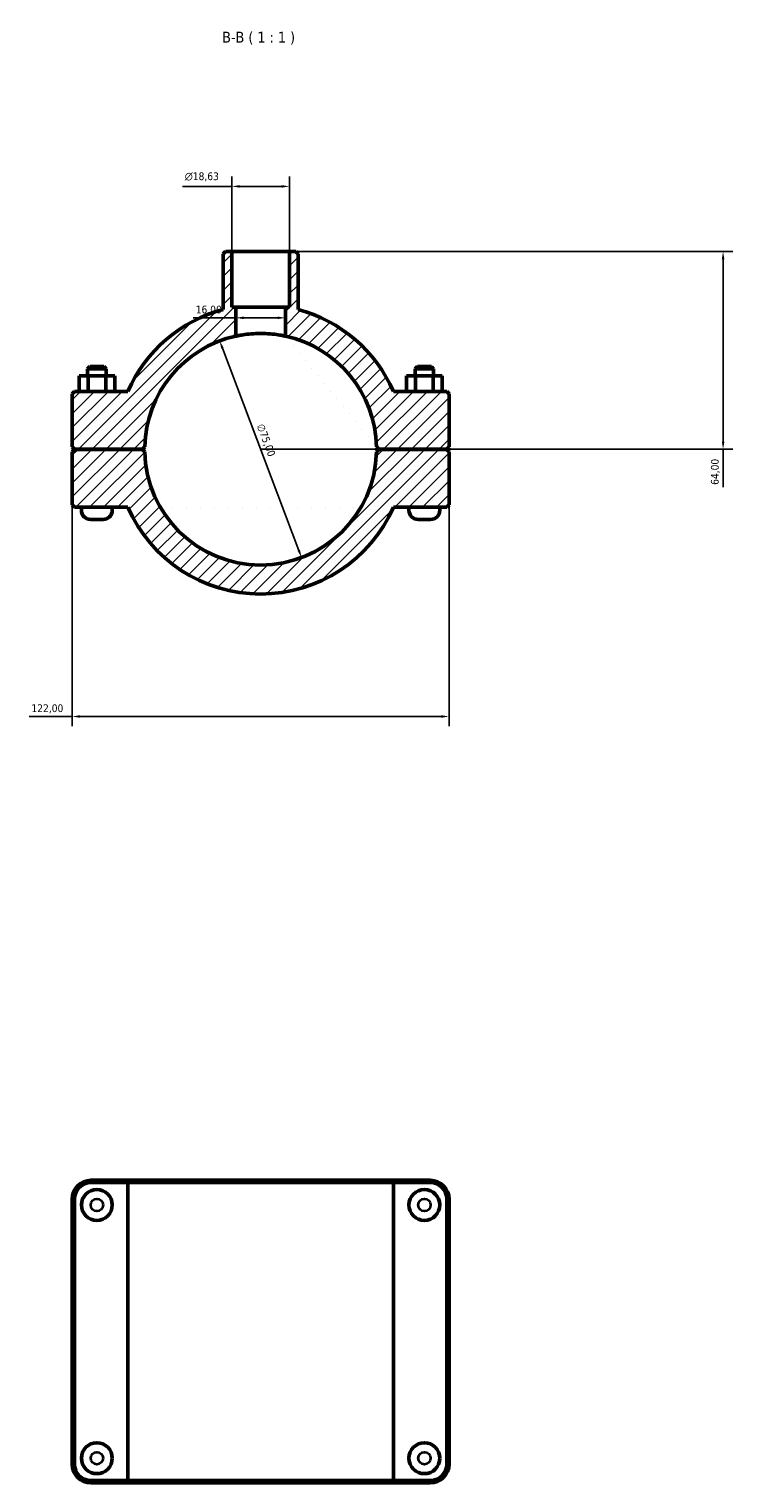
# Model space of a CAD drawing. Header units: millimetres. Extents: x 0 to 1138, y -16 to 1083.
# Tile 4 of 6: x 352 to 579, y 612 to 1083. Entities that reach past the tile are written whole.
import ezdxf

# ---------------------------------------------------------------- set-up
doc = ezdxf.new("R2010")
doc.units = ezdxf.units.MM
for name, color, linetype, lineweight in [('Dimension (ISO)', 7, 'Continuous', 25), ('Hatch (ISO)', 7, 'Continuous', 18), ('Symbol (ISO)', 7, 'Continuous', 25), ('Visible (ISO)', 7, 'Continuous', 50), ('Visible Narrow (ISO)', 7, 'Continuous', 35)]:
    doc.layers.add(name, color=color, linetype=linetype, lineweight=lineweight)
doc.styles.add('Label Text (ISO)', font='tahoma.ttf')
doc.styles.add('Note Text (ISO)', font='tahoma.ttf')
doc.dimstyles.new('Default (ISO)', dxfattribs={"dimtxt": 2.5, "dimasz": 2.5, "dimexe": 3.175, "dimexo": 0, "dimgap": 0.762, "dimtad": 1, "dimrnd": 1e-08, "dimzin": 0, "dimtxsty": 'Note Text (ISO)', "dimcen": 0.09, "dimdle": 10, "dimclrd": 256, "dimclre": 256, "dimclrt": 232, "dimazin": 0, "dimtfac": 1.40208, "dimtmove": 0, "dimatfit": 3, "dimfxl": 1, "dimtolj": 1, "dimtzin": 0, "dimlwd": -1, "dimlwe": -1, "dimarcsym": 0})

# ---------------------------------------------------------------- blocks, each defined once
blk = doc.blocks.new('*D11')
at = {"layer": 'Defpoints', "color": 0, "transparency": 16777216}
for p in [(413.29, 981.81), (439.77, 911.64)]:
    blk.add_point(p, dxfattribs=at)
at = {"layer": 'Dimension (ISO)', "transparency": 16777216}
blk.add_line((438.89, 913.98), (414.17, 979.47), dxfattribs=at)
blk.add_arc((426.53, 946.72), 37.5, 77.6822, 115.5315, dxfattribs=at)
for points in [[(414.56, 979.61), (413.78, 979.32), (413.29, 981.81)], [(439.28, 914.13), (438.5, 913.83), (439.77, 911.64)]]:
    blk.add_solid(points, dxfattribs=at)
at = {"layer": 'Dimension (ISO)', "color": 232, "true_color": 0xca0064, "transparency": 16777216, "insert": (427.56, 955.26), "char_height": 2.5, "attachment_point": 1, "rotation": 290.6804, "style": 'Note Text (ISO)'}
blk.add_mtext('\\A1;∅75,00', dxfattribs=at)
blk = doc.blocks.new('*D12')
at = {"layer": 'Defpoints', "color": 0, "transparency": 16777216}
for p in [(435.85, 1010.72), (426.53, 946.72), (576.2, 946.72)]:
    blk.add_point(p, dxfattribs=at)
at = {"layer": 'Dimension (ISO)', "transparency": 16777216}
for p, q in [((435.85, 1010.72), (579.38, 1010.72)), ((576.2, 1008.22), (576.2, 949.22)), ((426.53, 946.72), (579.38, 946.72)), ((576.2, 946.72), (576.2, 934.43))]:
    blk.add_line(p, q, dxfattribs=at)
for points in [[(575.78, 1008.22), (576.62, 1008.22), (576.2, 1010.72)], [(575.78, 949.22), (576.62, 949.22), (576.2, 946.72)]]:
    blk.add_solid(points, dxfattribs=at)
at = {"layer": 'Dimension (ISO)', "color": 232, "true_color": 0xca0064, "transparency": 16777216, "insert": (572.27, 935.19), "char_height": 2.5, "attachment_point": 1, "rotation": 90, "style": 'Note Text (ISO)'}
blk.add_mtext('\\A1;64,00', dxfattribs=at)
blk = doc.blocks.new('*D13')
at = {"layer": 'Defpoints', "color": 0, "transparency": 16777216}
for p in [(365.53, 928.72), (487.53, 928.72), (365.53, 860.18)]:
    blk.add_point(p, dxfattribs=at)
at = {"layer": 'Dimension (ISO)', "transparency": 16777216}
for p, q in [((365.53, 928.72), (365.53, 857.01)), ((487.53, 928.72), (487.53, 857.01)), ((365.53, 860.18), (351.6, 860.18)), ((485.03, 860.18), (368.03, 860.18))]:
    blk.add_line(p, q, dxfattribs=at)
for points in [[(368.03, 860.6), (368.03, 859.77), (365.53, 860.18)], [(485.03, 860.6), (485.03, 859.77), (487.53, 860.18)]]:
    blk.add_solid(points, dxfattribs=at)
at = {"layer": 'Dimension (ISO)', "color": 232, "true_color": 0xca0064, "transparency": 16777216, "insert": (352.36, 864.12), "char_height": 2.5, "attachment_point": 1, "style": 'Note Text (ISO)'}
blk.add_mtext('\\A1;122,00', dxfattribs=at)
blk = doc.blocks.new('*D14')
at = {"layer": 'Defpoints', "color": 0, "transparency": 16777216}
for p in [(418.53, 989.28), (418.53, 989.28), (434.53, 989.28)]:
    blk.add_point(p, dxfattribs=at)
at = {"layer": 'Dimension (ISO)', "transparency": 16777216}
for p, q in [((418.53, 989.28), (404.75, 989.28)), ((432.03, 989.28), (421.03, 989.28))]:
    blk.add_line(p, q, dxfattribs=at)
for points in [[(421.03, 989.7), (421.03, 988.87), (418.53, 989.28)], [(432.03, 989.7), (432.03, 988.87), (434.53, 989.28)]]:
    blk.add_solid(points, dxfattribs=at)
at = {"layer": 'Dimension (ISO)', "color": 232, "true_color": 0xca0064, "transparency": 16777216, "insert": (405.52, 993.22), "char_height": 2.5, "attachment_point": 1, "style": 'Note Text (ISO)'}
blk.add_mtext('\\A1;16,00', dxfattribs=at)
blk = doc.blocks.new('*D15')
at = {"layer": 'Defpoints', "color": 0, "transparency": 16777216}
for p in [(417.22, 1031.84), (417.22, 1010.72), (435.85, 1010.72)]:
    blk.add_point(p, dxfattribs=at)
at = {"layer": 'Dimension (ISO)', "transparency": 16777216}
for p, q in [((417.22, 1031.84), (401.23, 1031.84)), ((417.22, 1010.72), (417.22, 1035.02)), ((433.35, 1031.84), (419.72, 1031.84)), ((435.85, 1010.72), (435.85, 1035.02))]:
    blk.add_line(p, q, dxfattribs=at)
for points in [[(419.72, 1032.26), (419.72, 1031.43), (417.22, 1031.84)], [(433.35, 1032.26), (433.35, 1031.43), (435.85, 1031.84)]]:
    blk.add_solid(points, dxfattribs=at)
at = {"layer": 'Dimension (ISO)', "color": 232, "true_color": 0xca0064, "transparency": 16777216, "insert": (401.99, 1036.37), "char_height": 2.5, "attachment_point": 1, "style": 'Note Text (ISO)'}
blk.add_mtext('\\A1;\\fAIGDT|b0|i0;\\H2.5000;\\ln\\fTahoma|b0|i0;\\H2.5000;18,63', dxfattribs=at)

msp = doc.modelspace()

# ---------------------------------------------------------------- hatches: boundary and pattern name
at = {"layer": 'Hatch (ISO)'}
h = msp.add_hatch(dxfattribs=at)
h.set_pattern_fill('ANSI31', color=256, scale=25.4, style=0)
h.set_pattern_definition([(45, (0, 0), (-2.245064, 2.245064), [])])
edge = h.paths.add_edge_path()
edge.add_ellipse((426.531, 946.723), major_axis=(37.491, -0.8), ratio=1, start_angle=182.44466, end_angle=360)
edge.add_line((464.023, 945.923), (464.781, 946.673))
edge.add_line((464.781, 946.673), (486.781, 946.673))
edge.add_line((486.781, 946.673), (487.531, 945.923))
edge.add_line((487.531, 945.923), (487.531, 928.723))
edge.add_line((487.531, 928.723), (486.781, 927.973))
edge.add_line((486.781, 927.973), (469.493, 927.973))
edge.add_ellipse((426.531, 946.723), major_axis=(-42.962, -18.75), ratio=1, start_angle=0, end_angle=132.84364, ccw=False)
edge.add_line((383.57, 927.973), (366.281, 927.973))
edge.add_line((366.281, 927.973), (365.531, 928.723))
edge.add_line((365.531, 928.723), (365.531, 945.923))
edge.add_line((365.531, 945.923), (366.281, 946.673))
edge.add_line((366.281, 946.673), (388.281, 946.673))
edge.add_line((388.281, 946.673), (389.04, 945.923))
edge = h.paths.add_edge_path()
edge.add_line((438.641, 1009.973), (437.891, 1010.723))
edge.add_line((437.891, 1010.723), (435.847, 1010.723))
edge.add_line((435.847, 1010.723), (435.847, 992.723))
edge.add_line((435.847, 992.723), (434.531, 992.723))
edge.add_line((434.531, 992.723), (434.531, 983.359))
edge.add_ellipse((426.531, 946.723), major_axis=(8, 36.637), ratio=1, start_angle=283.5401, end_angle=360, ccw=False)
edge.add_line((464.023, 947.523), (464.781, 946.773))
edge.add_line((464.781, 946.773), (486.781, 946.773))
edge.add_line((486.781, 946.773), (487.531, 947.523))
edge.add_line((487.531, 947.523), (487.531, 964.723))
edge.add_line((487.531, 964.723), (486.781, 965.473))
edge.add_line((486.781, 965.473), (469.493, 965.473))
edge.add_ellipse((426.531, 946.723), major_axis=(42.962, 18.75), ratio=1, start_angle=0, end_angle=51.44965)
edge.add_line((438.641, 992.006), (438.641, 1009.973))
edge = h.paths.add_edge_path()
edge.add_line((415.171, 1010.723), (414.421, 1009.973))
edge.add_line((414.421, 1009.973), (414.421, 992.006))
edge.add_ellipse((426.531, 946.723), major_axis=(-12.11, 45.284), ratio=1, start_angle=0, end_angle=51.44965)
edge.add_line((383.57, 965.473), (366.281, 965.473))
edge.add_line((366.281, 965.473), (365.531, 964.723))
edge.add_line((365.531, 964.723), (365.531, 947.523))
edge.add_line((365.531, 947.523), (366.281, 946.773))
edge.add_line((366.281, 946.773), (388.281, 946.773))
edge.add_line((388.281, 946.773), (389.04, 947.523))
edge.add_ellipse((426.531, 946.723), major_axis=(-37.491, 0.8), ratio=1, start_angle=283.5401, end_angle=360, ccw=False)
edge.add_line((418.531, 983.359), (418.531, 992.723))
edge.add_line((418.531, 992.723), (417.216, 992.723))
edge.add_line((417.216, 992.723), (417.216, 1010.723))
edge.add_line((417.216, 1010.723), (415.171, 1010.723))

# ---------------------------------------------------------------- linework, layer by layer
at = {"layer": 'Visible (ISO)'}
for p, q in [((415.171, 1010.723), (414.421, 1009.973)), ((414.421, 1009.973), (414.421, 992.006)), ((417.216, 1010.723), (415.171, 1010.723)), ((417.216, 992.723), (417.216, 1010.723)), ((417.216, 1010.723), (435.847, 1010.723)), ((437.891, 1010.723), (435.847, 1010.723)), ((435.847, 1010.723), (435.847, 992.723)), ((438.641, 1009.973), (437.891, 1010.723)), ((438.641, 992.006), (438.641, 1009.973)), ((418.531, 992.723), (417.216, 992.723)), ((418.531, 983.359), (418.531, 992.723)), ((418.531, 992.723), (434.531, 992.723)), ((435.847, 992.723), (434.531, 992.723)), ((434.531, 992.723), (434.531, 983.359)), ((367.758, 970.473), (370.671, 970.473)), ((367.758, 965.473), (367.758, 970.473)), ((371.281, 973.473), (370.531, 972.723)), ((376.531, 972.723), (370.531, 972.723)), ((370.531, 970.473), (370.531, 972.723)), ((370.671, 970.473), (376.445, 970.473)), ((370.671, 965.473), (370.671, 970.473)), ((371.281, 973.473), (375.781, 973.473)), ((375.781, 973.473), (376.531, 972.723)), ((376.445, 970.473), (379.305, 970.473)), ((376.445, 965.473), (376.445, 970.473)), ((376.531, 970.473), (376.531, 972.723)), ((379.305, 965.473), (379.305, 970.473)), ((476.618, 970.473), (473.758, 970.473)), ((473.758, 965.473), (473.758, 970.473)), ((477.281, 973.473), (476.531, 972.723)), ((476.531, 972.723), (482.531, 972.723)), ((476.531, 972.723), (476.531, 970.473)), ((476.618, 965.473), (476.618, 970.473)), ((482.391, 970.473), (476.618, 970.473)), ((481.781, 973.473), (477.281, 973.473)), ((481.781, 973.473), (482.531, 972.723)), ((482.391, 965.473), (482.391, 970.473)), ((485.305, 970.473), (482.391, 970.473)), ((482.531, 972.723), (482.531, 970.473)), ((485.305, 965.473), (485.305, 970.473)), ((366.281, 965.473), (365.531, 964.723)), ((383.57, 965.473), (366.281, 965.473)), ((486.781, 965.473), (469.493, 965.473)), ((487.531, 964.723), (486.781, 965.473)), ((365.531, 964.723), (365.531, 947.523)), ((487.531, 947.523), (487.531, 964.723)), ((365.531, 947.523), (366.281, 946.773)), ((366.281, 946.673), (365.531, 945.923)), ((366.281, 946.773), (388.281, 946.773)), ((388.281, 946.673), (366.281, 946.673)), ((368.531, 946.673), (368.531, 946.773)), ((378.531, 946.673), (378.531, 946.773)), ((388.281, 946.773), (389.04, 947.523)), ((389.04, 945.923), (388.281, 946.673)), ((464.023, 947.523), (464.781, 946.773)), ((464.781, 946.673), (464.023, 945.923)), ((464.781, 946.773), (486.781, 946.773)), ((486.781, 946.673), (464.781, 946.673)), ((474.531, 946.773), (474.531, 946.673)), ((484.531, 946.773), (484.531, 946.673)), ((486.781, 946.773), (487.531, 947.523)), ((487.531, 945.923), (486.781, 946.673)), ((365.531, 945.923), (365.531, 928.723)), ((487.531, 928.723), (487.531, 945.923)), ((365.531, 928.723), (366.281, 927.973)), ((366.281, 927.973), (383.57, 927.973)), ((368.531, 926.973), (368.531, 927.973)), ((378.531, 926.973), (378.531, 927.973)), ((469.493, 927.973), (486.781, 927.973)), ((474.531, 927.973), (474.531, 926.973)), ((484.531, 927.973), (484.531, 926.973)), ((486.781, 927.973), (487.531, 928.723)), ((375.531, 923.973), (371.531, 923.973)), ((477.531, 923.973), (481.531, 923.973)), ((384.063, 710.001), (371.631, 710.001)), ((371.631, 709.251), (383.57, 709.251)), ((469.493, 709.251), (383.57, 709.251)), ((383.57, 612.751), (383.57, 709.251)), ((384.063, 710.001), (468.999, 710.001)), ((481.431, 710.001), (468.999, 710.001)), ((469.493, 709.251), (481.431, 709.251)), ((469.493, 612.751), (469.493, 709.251)), ((365.531, 703.901), (365.531, 618.101)), ((366.281, 618.101), (366.281, 703.901)), ((486.781, 703.901), (486.781, 618.101)), ((487.531, 618.101), (487.531, 703.901)), ((383.57, 612.751), (371.631, 612.751)), ((383.57, 612.751), (469.493, 612.751)), ((481.431, 612.751), (469.493, 612.751)), ((371.631, 612.001), (384.063, 612.001)), ((468.999, 612.001), (384.063, 612.001)), ((468.999, 612.001), (481.431, 612.001))]:
    msp.add_line(p, q, dxfattribs=at)
for centre in [(373.531, 702.001), (479.531, 702.001), (373.531, 620.001), (479.531, 620.001)]:
    msp.add_circle(centre, 5, dxfattribs=at)
for centre, radius, start, end in [((426.531, 946.723), 46.875, 104.97217, 156.42182), ((426.531, 946.723), 46.875, 23.57818, 75.02783), ((426.531, 946.723), 37.5, 102.31777, 178.77767), ((426.531, 946.723), 37.5, 1.22233, 77.68223), ((426.531, 946.723), 37.5, 181.22233, 358.77767), ((426.531, 946.723), 46.875, 203.57818, 336.42182), ((371.531, 926.973), 3, 180, 270), ((375.531, 926.973), 3, 270, 0), ((477.531, 926.973), 3, 180, 270), ((481.531, 926.973), 3, 270, 0), ((371.631, 703.901), 6.1, 90, 180), ((371.631, 703.901), 5.35, 90, 180), ((481.431, 703.901), 6.1, 0, 90), ((481.431, 703.901), 5.35, 0, 90), ((371.631, 618.101), 6.1, 180, 270), ((371.631, 618.101), 5.35, 180, 270), ((481.431, 618.101), 6.1, 270, 0), ((481.431, 618.101), 5.35, 270, 0)]:
    msp.add_arc(centre, radius, start, end, dxfattribs=at)
msp.add_open_spline([(434.531, 983.359), (434.531, 983.359), (434.329, 983.405), (433.512, 983.57), (432.897, 983.685), (431.48, 983.902), (430.582, 984.016), (428.612, 984.178), (427.539, 984.223), (425.523, 984.223), (424.451, 984.178), (422.48, 984.016), (421.583, 983.902), (420.166, 983.685), (419.551, 983.57), (418.733, 983.405), (418.531, 983.359), (418.531, 983.359)], degree=3, knots=[0, 0, 0, 0, 0.3023625, 0.3023625, 0.6047251, 0.6047251, 0.9070655, 0.9070655, 1.209406, 1.209406, 1.5117465, 1.5117465, 1.814087, 1.814087, 2.1164495, 2.1164495, 2.4188121, 2.4188121, 2.4188121, 2.4188121], dxfattribs=at)
for points in [[(384.063, 710.001), (383.898, 709.751), (383.733, 709.501), (383.57, 709.251)], [(468.999, 710.001), (469.164, 709.751), (469.329, 709.501), (469.493, 709.251)], [(384.063, 612.001), (383.898, 612.251), (383.733, 612.501), (383.57, 612.751)], [(468.999, 612.001), (469.164, 612.251), (469.329, 612.501), (469.493, 612.751)]]:
    msp.add_open_spline(points, degree=3, dxfattribs=at)
at = {"layer": 'Visible Narrow (ISO)'}
for p, q in [((371.631, 709.288), (371.631, 709.963)), ((481.431, 709.288), (481.431, 709.963)), ((366.244, 703.901), (365.569, 703.901)), ((486.819, 703.901), (487.494, 703.901)), ((366.244, 618.101), (365.569, 618.101)), ((486.819, 618.101), (487.494, 618.101)), ((371.631, 612.713), (371.631, 612.038)), ((481.431, 612.713), (481.431, 612.038))]:
    msp.add_line(p, q, dxfattribs=at)
for centre in [(373.531, 702.001), (479.531, 702.001), (373.531, 620.001), (479.531, 620.001)]:
    msp.add_circle(centre, 2, dxfattribs=at)

# ---------------------------------------------------------------- texts
at = {"layer": 'Symbol (ISO)', "insert": (414.092, 1077.785), "char_height": 3.5, "attachment_point": 7, "style": 'Label Text (ISO)'}
msp.add_mtext('B-B ( 1 : 1 )', dxfattribs=at)

# ---------------------------------------------------------------- dimensions: what is measured, and where the dimension line sits
at = {"layer": 'Dimension (ISO)'}
dim = msp.add_linear_dim(base=(417.216, 1031.844), p1=(435.847, 1010.723), p2=(417.216, 1010.723), angle=180, text='\\fAIGDT|b0|i0;\\H2.5000;\\ln\\fTahoma|b0|i0;\\H2.5000;<>', dimstyle='Default (ISO)', override={"dimdec": 2, "dimtp": 0, "dimtm": 0, "dimtdec": 2, "dimtofl": 0, "dimatfit": 2}, dxfattribs=at)
dim.commit()
dim.dimension.update_dxf_attribs({"geometry": '*D15', "text_midpoint": (407.519, 1031.844), "dimtype": 160})
for base, p1, p2, angle, override, picture, middle in [((576.202, 946.723), (435.847, 1010.723), (426.531, 946.723), 90, {"dimdec": 2, "dimtp": 0, "dimtm": 0, "dimtdec": 2, "dimtofl": 0, "dimatfit": 2}, '*D12', (576.202, 939.327)), ((418.531, 989.283), (434.531, 989.283), (418.531, 989.283), 180, {"dimdec": 2, "dimse1": 1, "dimse2": 1, "dimtp": 0, "dimtm": 0, "dimtdec": 2, "dimtofl": 0, "dimatfit": 2}, '*D14', (409.531, 989.283))]:
    dim = msp.add_linear_dim(base=base, p1=p1, p2=p2, angle=angle, dimstyle='Default (ISO)', override=override, dxfattribs=at)
    dim.commit()
    dim.dimension.update_dxf_attribs({"geometry": picture, "text_midpoint": middle, "dimtype": 160})
dim = msp.add_diameter_dim_2p(p1=(439.775, 911.639), p2=(413.288, 981.806), dimstyle='Default (ISO)', override={"dimdec": 2, "dimlfac": 1, "dimtp": 0, "dimtm": 0, "dimtdec": 2, "dimatfit": 2}, dxfattribs=at)
dim.commit()
dim.dimension.update_dxf_attribs({"geometry": '*D11', "text_midpoint": (425.777, 948.72), "dimtype": 163})
dim = msp.add_linear_dim(base=(365.531, 860.183), p1=(487.531, 928.723), p2=(365.531, 928.723), dimstyle='Default (ISO)', override={"dimdec": 2, "dimtp": 0, "dimtm": 0, "dimtdec": 2, "dimtofl": 0, "dimatfit": 2}, dxfattribs=at)
dim.commit()
dim.dimension.update_dxf_attribs({"geometry": '*D13', "text_midpoint": (357.315, 860.183), "dimtype": 160})

doc.saveas('drawing.dxf')
